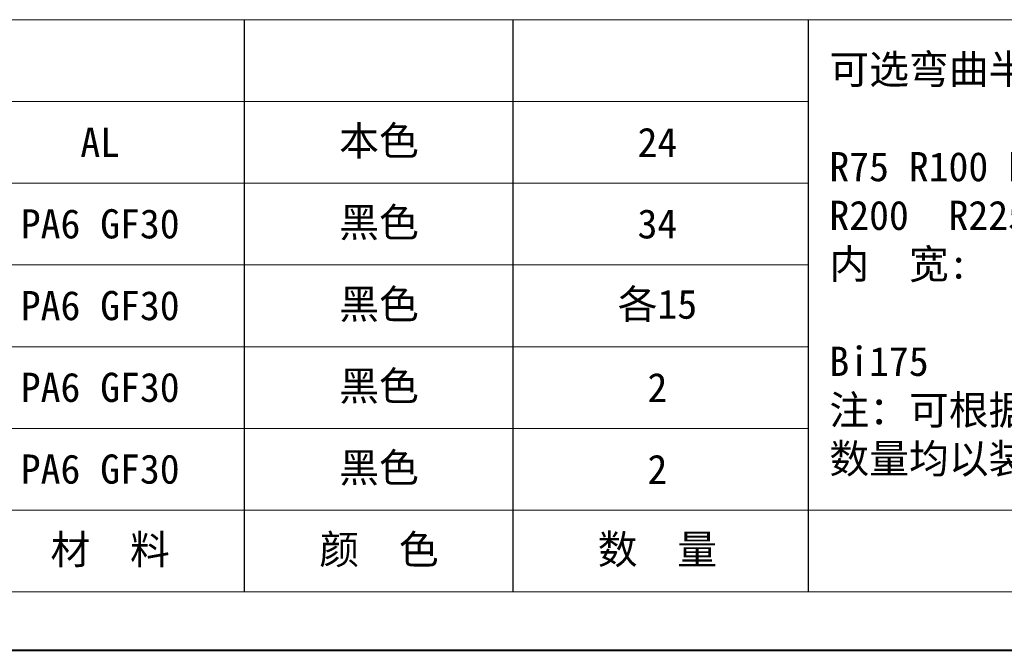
# Model space of a CAD drawing. Header units: millimetres. Extents: x -855 to 619, y 109 to 1142.
# Tile 3 of 74: x -426 to -132, y 109 to 297. Entities that reach past the tile are written whole.
import ezdxf

# ---------------------------------------------------------------- set-up
doc = ezdxf.new("R2010")
doc.units = ezdxf.units.MM
doc.layers.add('标注线', color=7, linetype='Continuous', lineweight=15)
doc.styles.add('样式 6', font='仿宋_GB2312.ttf')

msp = doc.modelspace()

# ---------------------------------------------------------------- linework, layer by layer
at = {"color": 7, "lineweight": 15}
for p, q in [((-768.065, 297.299), (-190.742, 297.299)), ((-768.065, 272.952), (-190.742, 272.952)), ((-768.065, 248.605), (-190.742, 248.605)), ((-768.065, 224.258), (-190.742, 224.258)), ((-768.065, 199.911), (-190.742, 199.911)), ((-768.065, 175.564), (-190.742, 175.564)), ((-768.065, 151.217), (-37.651, 151.217))]:
    msp.add_line(p, q, dxfattribs=at)
at = {"color": 7}
for p, q in [((-358.728, 126.869), (-358.728, 297.299)), ((-278.71, 126.869), (-278.71, 297.299)), ((-190.742, 126.869), (-190.742, 297.299))]:
    msp.add_line(p, q, dxfattribs=at)
at = {"color": 7, "lineweight": 13}
for p, q in [((-190.742, 297.299), (588.418, 297.299)), ((-768.065, 126.869), (-37.651, 126.869))]:
    msp.add_line(p, q, dxfattribs=at)
at = {"color": 7, "lineweight": 40}
msp.add_line((-855.019, 109.479), (605.809, 109.479), dxfattribs=at)

# ---------------------------------------------------------------- texts
at = {"layer": '标注线', "color": 7, "lineweight": 18, "char_height": 6.26069, "style": '样式 6'}
for s, insert, width, attachment_point in [('{\\H1.389x;可选弯曲半径:\\P\\PR75 R100 R125 R150 R175\\PR200  R225  R250  R300\\P内  宽:\\P\\PBi175\\P注：可根据客户要求定制,\\P数量均以装配1m计算.}', (-184.522, 224.028), 188.10983, 4), ('{\\H1.389x;AL}', (-401.737, 260.779), 49.29942, 5), ('{\\H1.389x;本色}', (-318.688, 260.779), 41.73793, 5), ('{\\H1.389x;24}', (-235.749, 260.779), 41.73793, 5), ('{\\H1.389x;PA6 GF30}', (-401.737, 236.432), 49.29942, 5), ('{\\H1.389x;黑色}', (-318.688, 236.432), 41.73793, 5), ('{\\H1.389x;34}', (-235.749, 236.432), 41.73793, 5), ('{\\H1.389x;PA6 GF30}', (-401.737, 212.084), 49.29942, 5), ('{\\H1.389x;黑色}', (-318.688, 212.084), 41.73793, 5), ('{\\H1.389x;各15}', (-235.749, 212.084), 41.73793, 5), ('{\\H1.389x;PA6 GF30}', (-401.737, 187.737), 49.29942, 5), ('{\\H1.389x;黑色}', (-318.688, 187.737), 41.73793, 5), ('{\\H1.389x;2}', (-235.749, 187.737), 41.73793, 5), ('{\\H1.389x;PA6 GF30}', (-401.737, 163.39), 49.29942, 5), ('{\\H1.389x;黑色}', (-318.688, 163.39), 41.73793, 5), ('{\\H1.389x;2}', (-235.749, 163.39), 41.73793, 5), ('{\\H1.389x; 材  料}', (-401.737, 139.043), 49.29942, 5), ('{\\H1.389x;颜  色}', (-318.688, 139.043), 41.73793, 5), ('{\\H1.389x;数  量}', (-235.749, 139.043), 41.73793, 5)]:
    msp.add_mtext(s, dxfattribs=dict(at, insert=insert, width=width, attachment_point=attachment_point))

doc.saveas('drawing.dxf')
